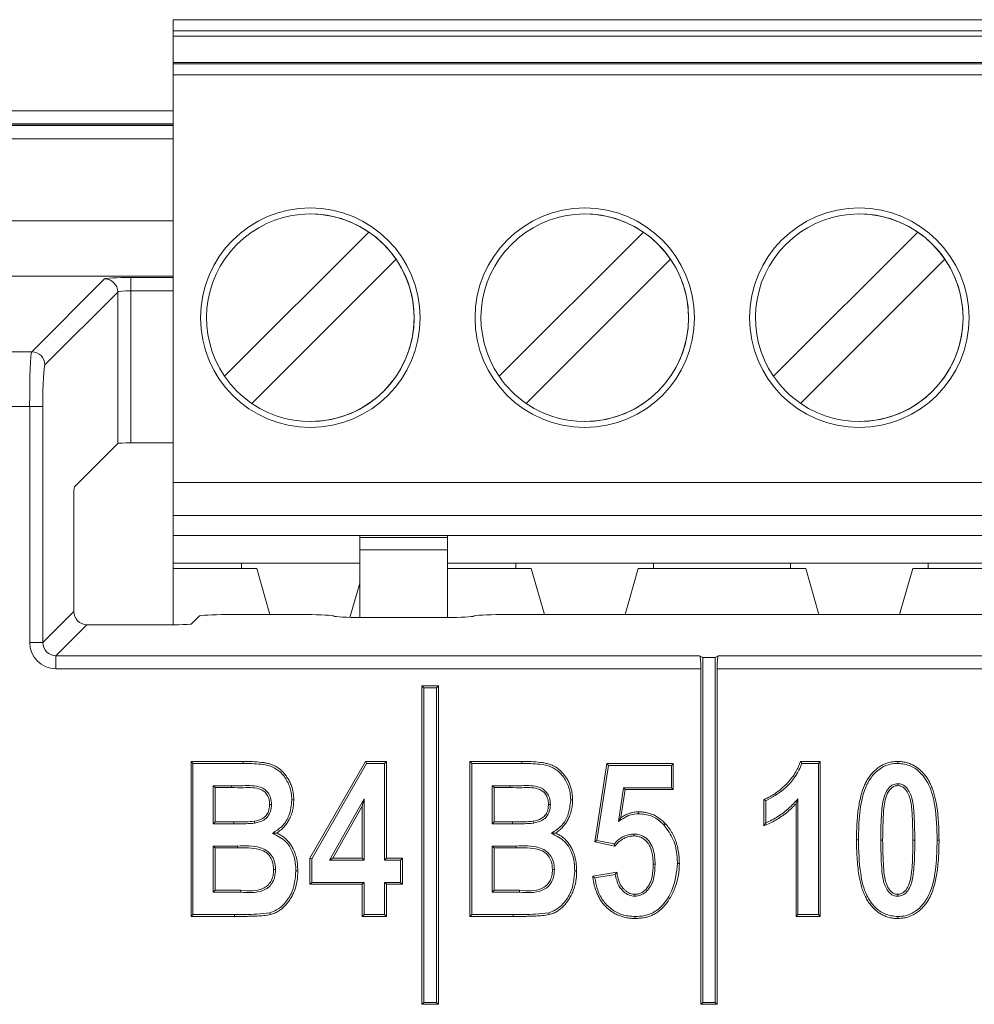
# Model space of a CAD drawing. Header units: millimetres. Extents: x 0 to 2100, y 0 to 1485.
# Tile 36 of 65: x 523 to 540, y 1299 to 1317. Entities that reach past the tile are written whole.
import ezdxf

# ---------------------------------------------------------------- set-up
doc = ezdxf.new("R2010")
doc.units = ezdxf.units.MM
doc.header["$LTSCALE"] = 5

msp = doc.modelspace()

# ---------------------------------------------------------------- linework, layer by layer
at = {"color": 7, "linetype": 'Continuous', "lineweight": 15}
for p, q in [((525.592, 1317.082), (575.592, 1317.082)), ((525.592, 1316.882), (575.592, 1316.882)), ((525.592, 1316.882), (525.592, 1316.782)), ((575.592, 1316.782), (525.592, 1316.782)), ((525.592, 1316.302), (525.592, 1316.782)), ((525.592, 1316.302), (575.592, 1316.302)), ((525.592, 1316.302), (525.592, 1316.278)), ((575.592, 1316.278), (525.592, 1316.278)), ((575.592, 1316.078), (525.592, 1316.078)), ((525.592, 1308.652), (525.592, 1316.078)), ((525.592, 1315.183), (516.218, 1315.183)), ((528.092, 1313.544), (528.092, 1313.544)), ((533.092, 1313.544), (533.092, 1313.544)), ((538.092, 1313.544), (538.092, 1313.544)), ((526.53, 1310.585), (529.159, 1313.214)), ((526.53, 1310.585), (529.159, 1313.214)), ((529.159, 1313.214), (529.159, 1313.214)), ((531.53, 1310.585), (534.159, 1313.214)), ((531.53, 1310.585), (534.159, 1313.214)), ((534.159, 1313.214), (534.159, 1313.214)), ((536.53, 1310.585), (539.159, 1313.214)), ((536.53, 1310.585), (539.159, 1313.214)), ((539.159, 1313.214), (539.159, 1313.214)), ((529.654, 1312.719), (527.025, 1310.091)), ((529.654, 1312.719), (529.654, 1312.719)), ((534.654, 1312.719), (532.025, 1310.091)), ((534.654, 1312.719), (534.654, 1312.719)), ((539.654, 1312.719), (537.025, 1310.091)), ((539.654, 1312.719), (539.654, 1312.719)), ((523.016, 1311.033), (524.344, 1312.36)), ((524.823, 1312.384), (524.823, 1312.144)), ((524.583, 1312.12), (523.256, 1310.793)), ((524.583, 1309.36), (524.583, 1312.12)), ((524.823, 1312.144), (524.823, 1309.372)), ((517.451, 1311.033), (523.016, 1311.033)), ((526.53, 1310.585), (526.53, 1310.585)), ((531.53, 1310.585), (531.53, 1310.585)), ((536.53, 1310.585), (536.53, 1310.585)), ((522.979, 1310.034), (517.46, 1310.034)), ((522.979, 1305.735), (522.979, 1310.034)), ((522.979, 1310.034), (523.218, 1310.034)), ((523.218, 1310.034), (523.218, 1305.735)), ((528.092, 1309.761), (528.092, 1309.761)), ((533.092, 1309.761), (533.092, 1309.761)), ((538.092, 1309.761), (538.092, 1309.761)), ((523.795, 1308.572), (524.583, 1309.36)), ((525.592, 1309.372), (524.823, 1309.372)), ((525.592, 1308.652), (575.592, 1308.652)), ((523.783, 1306.299), (523.783, 1308.332)), ((575.592, 1308.052), (525.592, 1308.052)), ((525.592, 1308.052), (525.592, 1307.682)), ((528.992, 1307.682), (525.592, 1307.682)), ((525.592, 1307.682), (525.592, 1307.182)), ((528.992, 1307.682), (530.592, 1307.682)), ((528.992, 1307.65), (528.992, 1307.682)), ((528.992, 1307.65), (530.592, 1307.65)), ((528.992, 1307.65), (528.992, 1307.425)), ((530.592, 1307.682), (570.592, 1307.682)), ((530.592, 1307.682), (530.592, 1307.65)), ((530.592, 1307.425), (528.992, 1307.425)), ((528.992, 1306.191), (528.992, 1307.425)), ((530.592, 1306.191), (530.592, 1307.425)), ((530.592, 1307.369), (530.592, 1306.191)), ((526.837, 1307.182), (525.592, 1307.182)), ((525.592, 1307.082), (525.592, 1307.182)), ((525.592, 1307.082), (525.592, 1306.06)), ((527.117, 1307.082), (525.592, 1307.082)), ((528.992, 1307.182), (526.837, 1307.182)), ((526.837, 1307.082), (526.837, 1307.182)), ((527.356, 1306.243), (527.117, 1307.082)), ((527.117, 1307.082), (527.356, 1306.243)), ((527.117, 1307.082), (527.117, 1307.082)), ((531.837, 1307.182), (530.592, 1307.182)), ((530.592, 1307.082), (532.117, 1307.082)), ((534.347, 1307.182), (531.837, 1307.182)), ((531.837, 1307.182), (531.837, 1307.082)), ((532.117, 1307.082), (532.356, 1306.243)), ((532.117, 1307.082), (532.117, 1307.082)), ((532.117, 1307.082), (532.356, 1306.243)), ((533.828, 1306.243), (534.067, 1307.082)), ((534.067, 1307.082), (537.117, 1307.082)), ((534.347, 1307.182), (536.837, 1307.182)), ((534.347, 1307.082), (534.347, 1307.182)), ((539.347, 1307.182), (536.837, 1307.182)), ((536.837, 1307.182), (536.837, 1307.082)), ((537.117, 1307.082), (537.356, 1306.243)), ((537.117, 1307.082), (537.117, 1307.082)), ((537.117, 1307.082), (537.356, 1306.243)), ((538.828, 1306.243), (539.067, 1307.082)), ((539.067, 1307.082), (542.117, 1307.082)), ((539.347, 1307.182), (541.837, 1307.182)), ((539.347, 1307.082), (539.347, 1307.182)), ((528.814, 1306.193), (528.992, 1306.819)), ((523.218, 1305.735), (523.783, 1306.299)), ((526.07, 1306.218), (525.924, 1306.072)), ((526.57, 1306.243), (528.018, 1306.243)), ((528.518, 1306.218), (528.52, 1306.216)), ((529.02, 1306.191), (530.571, 1306.191)), ((531.07, 1306.216), (531.073, 1306.218)), ((531.572, 1306.243), (569.618, 1306.243)), ((524.023, 1306.06), (523.458, 1305.495)), ((525.684, 1306.06), (524.023, 1306.06)), ((522.979, 1305.735), (523.218, 1305.735)), ((523.458, 1305.495), (535.185, 1305.495)), ((523.458, 1305.255), (523.458, 1305.495)), ((535.185, 1305.495), (535.24, 1305.462)), ((535.24, 1305.462), (535.24, 1299.178)), ((535.24, 1305.462), (535.47, 1305.462)), ((535.525, 1305.495), (535.47, 1305.462)), ((535.47, 1299.178), (535.47, 1305.462)), ((535.525, 1305.495), (565.665, 1305.495)), ((535.205, 1305.255), (523.458, 1305.255)), ((535.205, 1305.255), (535.205, 1299.143)), ((535.505, 1299.143), (535.505, 1305.255)), ((565.685, 1305.255), (535.505, 1305.255)), ((530.16, 1304.908), (530.125, 1304.943)), ((530.125, 1304.943), (530.125, 1299.143)), ((530.425, 1304.943), (530.125, 1304.943)), ((530.16, 1304.908), (530.16, 1299.178)), ((530.39, 1304.908), (530.16, 1304.908)), ((530.39, 1304.908), (530.425, 1304.943)), ((530.39, 1299.178), (530.39, 1304.908)), ((530.425, 1299.143), (530.425, 1304.943)), ((525.954, 1303.533), (525.919, 1303.568)), ((525.919, 1300.743), (525.919, 1303.568)), ((525.919, 1303.568), (526.868, 1303.568)), ((525.954, 1303.533), (526.868, 1303.533)), ((525.954, 1300.778), (525.954, 1303.533)), ((526.868, 1303.533), (526.868, 1303.568)), ((528.084, 1301.805), (529.095, 1303.568)), ((528.119, 1301.796), (529.115, 1303.533)), ((529.115, 1303.533), (529.095, 1303.568)), ((529.095, 1303.568), (529.478, 1303.568)), ((529.115, 1303.533), (529.443, 1303.533)), ((529.443, 1303.533), (529.478, 1303.568)), ((529.443, 1303.533), (529.443, 1301.772)), ((529.478, 1303.568), (529.478, 1301.807)), ((531.034, 1303.533), (530.999, 1303.568)), ((530.999, 1300.743), (530.999, 1303.568)), ((530.999, 1303.568), (531.948, 1303.568)), ((531.034, 1303.533), (531.948, 1303.533)), ((531.034, 1300.778), (531.034, 1303.533)), ((531.948, 1303.533), (531.948, 1303.568)), ((533.274, 1302.101), (533.494, 1303.532)), ((533.313, 1302.128), (533.524, 1303.497)), ((533.524, 1303.497), (533.494, 1303.532)), ((533.494, 1303.532), (534.705, 1303.532)), ((533.524, 1303.497), (534.67, 1303.497)), ((534.67, 1303.497), (534.705, 1303.532)), ((534.67, 1303.497), (534.67, 1303.09)), ((534.705, 1303.532), (534.705, 1303.055)), ((537.02, 1303.568), (537.382, 1303.568)), ((537.045, 1303.533), (537.347, 1303.533)), ((537.347, 1303.533), (537.382, 1303.568)), ((537.347, 1303.533), (537.347, 1300.778)), ((537.382, 1303.568), (537.382, 1300.743)), ((526.654, 1303.126), (526.324, 1303.126)), ((526.324, 1303.126), (526.324, 1302.433)), ((526.324, 1303.126), (526.359, 1303.091)), ((531.734, 1303.126), (531.404, 1303.126)), ((531.404, 1303.126), (531.404, 1302.433)), ((531.404, 1303.126), (531.439, 1303.091)), ((538.794, 1303.163), (538.794, 1303.128)), ((526.359, 1303.091), (526.359, 1302.468)), ((526.655, 1303.091), (526.359, 1303.091)), ((531.439, 1303.091), (531.439, 1302.468)), ((531.735, 1303.091), (531.439, 1303.091)), ((533.798, 1303.09), (533.704, 1302.475)), ((533.828, 1303.055), (533.75, 1302.544)), ((534.67, 1303.09), (533.798, 1303.09)), ((533.798, 1303.09), (533.828, 1303.055)), ((534.705, 1303.055), (533.828, 1303.055)), ((534.67, 1303.09), (534.705, 1303.055)), ((527.385, 1302.786), (527.35, 1302.786)), ((529.073, 1302.889), (528.443, 1301.772)), ((529.038, 1302.756), (528.503, 1301.807)), ((529.073, 1302.889), (529.038, 1302.756)), ((529.038, 1301.807), (529.038, 1302.756)), ((529.073, 1301.772), (529.073, 1302.889)), ((532.465, 1302.786), (532.43, 1302.786)), ((536.354, 1302.394), (536.354, 1302.871)), ((536.389, 1302.447), (536.389, 1302.848)), ((536.976, 1302.885), (536.941, 1302.798)), ((536.941, 1300.743), (536.941, 1302.798)), ((536.976, 1300.778), (536.976, 1302.885)), ((526.324, 1302.433), (526.359, 1302.468)), ((526.324, 1302.433), (526.696, 1302.433)), ((526.359, 1302.468), (526.696, 1302.468)), ((526.696, 1302.433), (526.696, 1302.468)), ((527.077, 1302.442), (527.072, 1302.477)), ((531.404, 1302.433), (531.439, 1302.468)), ((531.404, 1302.433), (531.776, 1302.433)), ((531.439, 1302.468), (531.776, 1302.468)), ((531.776, 1302.433), (531.776, 1302.468)), ((532.157, 1302.442), (532.152, 1302.477)), ((533.704, 1302.475), (533.75, 1302.544)), ((527.401, 1302.26), (527.475, 1302.264)), ((532.481, 1302.26), (532.555, 1302.264)), ((533.987, 1302.246), (533.988, 1302.211)), ((533.313, 1302.128), (533.274, 1302.101)), ((533.64, 1302.027), (533.274, 1302.101)), ((533.627, 1302.066), (533.313, 1302.128)), ((538.484, 1302.136), (538.519, 1302.136)), ((539.104, 1302.136), (539.069, 1302.136)), ((539.511, 1302.136), (539.546, 1302.136)), ((526.765, 1302.026), (526.324, 1302.026)), ((526.324, 1302.026), (526.324, 1301.185)), ((526.324, 1302.026), (526.359, 1301.991)), ((526.359, 1301.991), (526.359, 1301.22)), ((526.765, 1301.991), (526.359, 1301.991)), ((526.765, 1302.026), (526.765, 1301.991)), ((531.845, 1302.026), (531.404, 1302.026)), ((531.404, 1302.026), (531.404, 1301.185)), ((531.404, 1302.026), (531.439, 1301.991)), ((531.439, 1301.991), (531.439, 1301.22)), ((531.845, 1301.991), (531.439, 1301.991)), ((531.845, 1302.026), (531.845, 1301.991)), ((528.119, 1301.796), (528.084, 1301.805)), ((528.084, 1301.33), (528.084, 1301.805)), ((528.119, 1301.365), (528.119, 1301.796)), ((528.443, 1301.772), (528.503, 1301.807)), ((528.443, 1301.772), (529.073, 1301.772)), ((528.503, 1301.807), (529.038, 1301.807)), ((529.073, 1301.772), (529.038, 1301.807)), ((529.443, 1301.772), (529.478, 1301.807)), ((529.443, 1301.772), (529.736, 1301.772)), ((529.478, 1301.807), (529.771, 1301.807)), ((529.736, 1301.772), (529.771, 1301.807)), ((529.736, 1301.772), (529.736, 1301.365)), ((529.771, 1301.807), (529.771, 1301.33)), ((534.373, 1301.695), (534.338, 1301.695)), ((527.458, 1301.597), (527.423, 1301.597)), ((532.538, 1301.597), (532.503, 1301.597)), ((533.237, 1301.477), (533.677, 1301.55)), ((533.276, 1301.448), (533.648, 1301.51)), ((528.119, 1301.365), (528.084, 1301.33)), ((529.038, 1301.33), (528.084, 1301.33)), ((529.073, 1301.365), (528.119, 1301.365)), ((529.073, 1301.365), (529.038, 1301.33)), ((529.038, 1300.743), (529.038, 1301.33)), ((529.073, 1300.778), (529.073, 1301.365)), ((529.443, 1301.365), (529.443, 1300.778)), ((529.443, 1301.365), (529.478, 1301.33)), ((529.736, 1301.365), (529.443, 1301.365)), ((529.478, 1301.33), (529.478, 1300.743)), ((529.771, 1301.33), (529.478, 1301.33)), ((529.736, 1301.365), (529.771, 1301.33)), ((526.324, 1301.185), (526.359, 1301.22)), ((526.324, 1301.185), (526.825, 1301.185)), ((526.359, 1301.22), (526.825, 1301.22)), ((526.825, 1301.185), (526.825, 1301.22)), ((531.404, 1301.185), (531.439, 1301.22)), ((531.404, 1301.185), (531.905, 1301.185)), ((531.439, 1301.22), (531.905, 1301.22)), ((531.905, 1301.185), (531.905, 1301.22)), ((534.003, 1301.112), (534.004, 1301.147)), ((538.794, 1301.112), (538.794, 1301.147)), ((525.954, 1300.778), (525.919, 1300.743)), ((526.709, 1300.778), (525.954, 1300.778)), ((526.709, 1300.778), (526.709, 1300.743)), ((529.073, 1300.778), (529.038, 1300.743)), ((529.443, 1300.778), (529.073, 1300.778)), ((529.443, 1300.778), (529.478, 1300.743)), ((531.034, 1300.778), (530.999, 1300.743)), ((531.789, 1300.778), (531.034, 1300.778)), ((531.789, 1300.778), (531.789, 1300.743)), ((536.976, 1300.778), (536.941, 1300.743)), ((537.347, 1300.778), (536.976, 1300.778)), ((537.347, 1300.778), (537.382, 1300.743)), ((526.709, 1300.743), (525.919, 1300.743)), ((529.478, 1300.743), (529.038, 1300.743)), ((531.789, 1300.743), (530.999, 1300.743)), ((537.382, 1300.743), (536.941, 1300.743)), ((530.16, 1299.178), (530.125, 1299.143)), ((530.16, 1299.178), (530.39, 1299.178)), ((530.39, 1299.178), (530.425, 1299.143)), ((535.24, 1299.178), (535.205, 1299.143)), ((535.24, 1299.178), (535.47, 1299.178)), ((535.47, 1299.178), (535.505, 1299.143)), ((530.125, 1299.143), (530.425, 1299.143)), ((535.205, 1299.143), (535.505, 1299.143))]:
    msp.add_line(p, q, dxfattribs=at)
at = {"color": 8, "linetype": 'Continuous', "lineweight": 15}
for p, q in [((516.218, 1315.421), (525.592, 1315.421)), ((516.172, 1315.153), (525.592, 1315.153)), ((525.592, 1315.161), (516.18, 1315.161)), ((525.592, 1314.911), (516.172, 1314.911)), ((509.023, 1313.417), (525.592, 1313.417)), ((525.592, 1312.409), (509.039, 1312.409)), ((524.823, 1312.384), (525.592, 1312.384)), ((525.592, 1312.144), (524.823, 1312.144))]:
    msp.add_line(p, q, dxfattribs=at)
at = {"color": 7, "linetype": 'Continuous', "lineweight": 15, "flags": 128}
for points in [[(525.592, 1317.082), (525.592, 1317.079), (525.592, 1317.067), (525.592, 1317.049), (525.592, 1317.024), (525.592, 1316.994), (525.592, 1316.959), (525.592, 1316.921), (525.592, 1316.882)], [(525.592, 1316.278), (525.592, 1316.273), (525.592, 1316.26), (525.592, 1316.241), (525.592, 1316.216), (525.592, 1316.187), (525.592, 1316.153), (525.592, 1316.116), (525.592, 1316.078)], [(525.592, 1308.652), (525.592, 1308.535), (525.592, 1308.423), (525.592, 1308.319), (525.592, 1308.228), (525.592, 1308.154), (525.592, 1308.098), (525.592, 1308.064), (525.592, 1308.052)], [(530.592, 1307.369), (530.592, 1307.43), (530.592, 1307.488), (530.592, 1307.542), (530.592, 1307.59), (530.592, 1307.629), (530.592, 1307.658), (530.592, 1307.676), (530.592, 1307.682)], [(530.592, 1307.425), (530.592, 1307.465), (530.592, 1307.503), (530.592, 1307.539), (530.592, 1307.57), (530.592, 1307.598), (530.592, 1307.621), (530.592, 1307.638), (530.592, 1307.65)], [(538.793, 1303.533), (538.793, 1303.544), (538.793, 1303.554), (538.793, 1303.568)], [(526.654, 1303.126), (526.654, 1303.116), (526.654, 1303.105), (526.655, 1303.091)], [(531.734, 1303.126), (531.734, 1303.116), (531.734, 1303.105), (531.735, 1303.091)], [(527.755, 1302.868), (527.773, 1302.868), (527.79, 1302.868)], [(532.835, 1302.868), (532.853, 1302.868), (532.87, 1302.868)], [(536.389, 1302.848), (536.372, 1302.86), (536.354, 1302.871)], [(534.071, 1302.616), (534.071, 1302.631), (534.071, 1302.651)], [(534.535, 1302.411), (534.543, 1302.418), (534.551, 1302.425), (534.561, 1302.434)], [(538.077, 1302.142), (538.066, 1302.142), (538.056, 1302.142), (538.042, 1302.142)], [(534.78, 1301.706), (534.79, 1301.706), (534.801, 1301.706), (534.815, 1301.706)], [(527.829, 1301.572), (527.846, 1301.573), (527.864, 1301.573)], [(532.909, 1301.572), (532.926, 1301.573), (532.944, 1301.573)], [(527.355, 1300.812), (527.359, 1300.795), (527.364, 1300.778)], [(532.435, 1300.812), (532.439, 1300.795), (532.444, 1300.778)], [(534.012, 1300.741), (534.012, 1300.731), (534.012, 1300.72), (534.012, 1300.706)], [(538.795, 1300.741), (538.795, 1300.731), (538.795, 1300.72), (538.795, 1300.706)]]:
    msp.add_lwpolyline(points, dxfattribs=at)
at = {"color": 7, "linetype": 'Continuous', "lineweight": 15}
for centre in [(528.092, 1311.652), (533.092, 1311.652), (538.092, 1311.652)]:
    msp.add_circle(centre, 2, dxfattribs=at)
for centre, radius, start, end in [((528.092, 1311.652), 2, 90, 270), ((528.092, 1311.652), 1.891, 55.6634, 214.3366), ((528.092, 1311.652), 1.891, 270, 90), ((533.092, 1311.652), 2, 90, 180), ((533.092, 1311.652), 1.891, 55.6634, 214.3366), ((533.092, 1311.652), 1.891, 360, 90), ((538.092, 1311.652), 2, 90, 180), ((538.092, 1311.652), 1.891, 55.6634, 214.3366), ((538.092, 1311.652), 1.891, 270, 90), ((528.092, 1311.652), 1.891, 34.3366, 55.6634), ((533.092, 1311.652), 1.891, 34.3366, 55.6634), ((538.092, 1311.652), 1.891, 34.3366, 55.6634), ((528.092, 1311.652), 1.891, 235.6634, 34.3366), ((533.092, 1311.652), 1.891, 235.6634, 34.3366), ((538.092, 1311.652), 1.891, 235.6634, 34.3366), ((524.343, 1312.12), 0.24, 0.1836, 89.8164), ((533.092, 1311.652), 2, 180, 270), ((533.092, 1311.652), 1.891, 270, 360), ((538.092, 1311.652), 2, 180, 270), ((523.016, 1310.792), 0.24, 0.1836, 89.8164), ((528.092, 1311.652), 1.891, 214.3366, 235.6634), ((533.092, 1311.652), 1.891, 214.3366, 235.6634), ((538.092, 1311.652), 1.891, 214.3366, 235.6634)]:
    msp.add_arc(centre, radius, start, end, dxfattribs=at)
for centre, major_axis, ratio, start_param, end_param in [((524.823, 1312.359), (0.48, 0), 0.052408, 1.570796, 3.089233), ((524.823, 1312.119), (0.24, 0), 0.104816, 1.570796, 3.089233), ((523.018, 1310.034), (0, 1), 0.03983, 0.05236, 1.570796), ((523.258, 1310.034), (0, 0.76), 0.052408, 0.05236, 1.570796), ((524.823, 1309.359), (0.24, 0), 0.052408, 1.570796, 3.089233), ((523.795, 1308.332), (0, 0.24), 0.052408, 0.05236, 1.570796), ((524.023, 1306.3), (0.17, 0.17), 0.997265, 2.357564, 3.925621), ((526.57, 1306.217), (0.5, 0), 0.052408, 1.570796, 3.089233), ((528.018, 1306.217), (0.5, 0), 0.052408, 0.05236, 1.570796), ((529.02, 1306.217), (0.5, 0), 0.052408, 3.193953, 4.712389), ((530.571, 1306.217), (0.5, 0), 0.052408, 4.712389, 6.230825), ((531.572, 1306.217), (0.5, 0), 0.052408, 1.570796, 3.089233), ((525.684, 1306.072), (0.24, 0), 0.052408, 4.712389, 6.230825), ((523.459, 1305.736), (0.34, 0.34), 0.997265, 2.357564, 3.925621), ((523.459, 1305.736), (0.171, 0.171), 0.991846, 2.357564, 3.925621), ((535.184, 1305.255), (0, 0.24), 0.087489, 4.712389, 6.230825), ((535.526, 1305.255), (0, 0.24), 0.087489, 0.05236, 1.570796)]:
    msp.add_ellipse(centre, major_axis=major_axis, ratio=ratio, start_param=start_param, end_param=end_param, dxfattribs=at)
for points, knots in [([(526.868, 1303.568), (526.924, 1303.568), (527.036, 1303.567), (527.171, 1303.555), (527.262, 1303.543), (527.31, 1303.533), (527.358, 1303.521), (527.422, 1303.5), (527.498, 1303.458), (527.566, 1303.403), (527.614, 1303.353), (527.645, 1303.313), (527.675, 1303.271), (527.709, 1303.215), (527.736, 1303.156), (527.754, 1303.107), (527.769, 1303.057), (527.786, 1302.977), (527.788, 1302.909), (527.79, 1302.868)], [0, 0, 0, 0, 0.125664, 0.251683, 0.306223, 0.333576, 0.360791, 0.416804, 0.48551, 0.556387, 0.613326, 0.642061, 0.670257, 0.730176, 0.788205, 0.817474, 0.846262, 0.907417, 1, 1, 1, 1]), ([(526.868, 1303.533), (526.975, 1303.531), (527.152, 1303.527), (527.388, 1303.488), (527.559, 1303.375), (527.683, 1303.209), (527.748, 1303.028), (527.753, 1302.911), (527.755, 1302.868)], [0, 0, 0, 0, 0.251866, 0.419296, 0.554921, 0.724745, 0.898675, 1, 1, 1, 1]), ([(531.948, 1303.568), (532.004, 1303.568), (532.116, 1303.567), (532.251, 1303.555), (532.342, 1303.543), (532.39, 1303.533), (532.438, 1303.521), (532.502, 1303.5), (532.578, 1303.458), (532.646, 1303.403), (532.694, 1303.353), (532.725, 1303.313), (532.755, 1303.271), (532.789, 1303.215), (532.816, 1303.156), (532.834, 1303.107), (532.849, 1303.057), (532.866, 1302.977), (532.868, 1302.909), (532.87, 1302.868)], [0, 0, 0, 0, 0.125664, 0.251683, 0.306223, 0.333576, 0.360791, 0.416804, 0.48551, 0.556387, 0.613326, 0.642061, 0.670257, 0.730176, 0.788205, 0.817474, 0.846262, 0.907417, 1, 1, 1, 1]), ([(531.948, 1303.533), (532.055, 1303.531), (532.232, 1303.527), (532.468, 1303.488), (532.639, 1303.375), (532.763, 1303.209), (532.828, 1303.028), (532.833, 1302.911), (532.835, 1302.868)], [0, 0, 0, 0, 0.251866, 0.419296, 0.554921, 0.724745, 0.898675, 1, 1, 1, 1]), ([(536.354, 1302.871), (536.395, 1302.89), (536.457, 1302.917), (536.533, 1302.965), (536.608, 1303.017), (536.694, 1303.087), (536.773, 1303.162), (536.828, 1303.224), (536.881, 1303.29), (536.935, 1303.372), (536.986, 1303.471), (537.008, 1303.536), (537.02, 1303.568)], [0, 0, 0, 0, 0.135443, 0.203722, 0.271157, 0.41281, 0.537716, 0.600536, 0.662773, 0.793291, 0.896064, 1, 1, 1, 1]), ([(536.389, 1302.848), (536.503, 1302.914), (536.746, 1303.054), (536.959, 1303.314), (537.029, 1303.492), (537.045, 1303.533)], [0, 0, 0, 0, 0.407005, 0.86362, 1, 1, 1, 1]), ([(537.045, 1303.533), (537.041, 1303.539), (537.032, 1303.551), (537.024, 1303.562), (537.02, 1303.568)], [0, 0, 0, 0, 0.5, 1, 1, 1, 1]), ([(538.042, 1302.142), (538.043, 1302.195), (538.044, 1302.276), (538.048, 1302.383), (538.053, 1302.49), (538.063, 1302.612), (538.082, 1302.749), (538.105, 1302.874), (538.136, 1302.998), (538.174, 1303.106), (538.21, 1303.183), (538.238, 1303.231), (538.268, 1303.278), (538.309, 1303.334), (538.357, 1303.386), (538.398, 1303.423), (538.442, 1303.459), (538.504, 1303.5), (538.589, 1303.538), (538.669, 1303.558), (538.738, 1303.566), (538.774, 1303.568), (538.793, 1303.568)], [0, 0, 0, 0, 0.08929, 0.133949, 0.17859, 0.268174, 0.338527, 0.408887, 0.479267, 0.552373, 0.598336, 0.621446, 0.644325, 0.691965, 0.73795, 0.761131, 0.783974, 0.83266, 0.884814, 0.93846, 0.969138, 1, 1, 1, 1]), ([(538.077, 1302.142), (538.081, 1302.302), (538.089, 1302.624), (538.16, 1303.024), (538.315, 1303.302), (538.474, 1303.452), (538.644, 1303.524), (538.748, 1303.531), (538.793, 1303.533)], [0, 0, 0, 0, 0.27715, 0.555882, 0.688028, 0.820814, 0.923531, 1, 1, 1, 1]), ([(538.793, 1303.568), (538.82, 1303.567), (538.874, 1303.565), (538.954, 1303.55), (539.03, 1303.524), (539.1, 1303.489), (539.163, 1303.446), (539.225, 1303.393), (539.283, 1303.329), (539.336, 1303.256), (539.383, 1303.174), (539.422, 1303.085), (539.453, 1302.99), (539.479, 1302.892), (539.503, 1302.771), (539.523, 1302.629), (539.537, 1302.466), (539.544, 1302.302), (539.545, 1302.192), (539.546, 1302.136)], [0, 0, 0, 0, 0.044471, 0.089653, 0.1358, 0.177223, 0.218632, 0.262799, 0.31205, 0.361291, 0.413089, 0.468101, 0.523085, 0.57805, 0.636771, 0.727053, 0.817318, 0.907567, 1, 1, 1, 1]), ([(538.793, 1303.533), (538.875, 1303.524), (539.03, 1303.507), (539.226, 1303.357), (539.394, 1303.113), (539.497, 1302.688), (539.506, 1302.345), (539.511, 1302.136)], [0, 0, 0, 0, 0.139978, 0.261627, 0.410418, 0.641368, 1, 1, 1, 1]), ([(527.385, 1302.786), (527.382, 1302.827), (527.377, 1302.902), (527.325, 1303), (527.251, 1303.073), (527.08, 1303.139), (526.875, 1303.123), (526.709, 1303.125), (526.654, 1303.126)], [0, 0, 0, 0, 0.13166, 0.241011, 0.350233, 0.46137, 0.821767, 1, 1, 1, 1]), ([(532.465, 1302.786), (532.462, 1302.827), (532.457, 1302.902), (532.405, 1303), (532.331, 1303.073), (532.16, 1303.139), (531.955, 1303.123), (531.789, 1303.125), (531.734, 1303.126)], [0, 0, 0, 0, 0.13166, 0.2410108, 0.3502326, 0.4613695, 0.8217671, 1, 1, 1, 1]), ([(538.794, 1303.163), (538.764, 1303.159), (538.707, 1303.152), (538.63, 1303.091), (538.561, 1302.985), (538.506, 1302.776), (538.488, 1302.485), (538.485, 1302.253), (538.484, 1302.136)], [0, 0, 0, 0, 0.078002, 0.144262, 0.247756, 0.398668, 0.697926, 1, 1, 1, 1]), ([(538.794, 1303.128), (538.773, 1303.126), (538.73, 1303.121), (538.667, 1303.078), (538.606, 1302.995), (538.545, 1302.817), (538.525, 1302.52), (538.521, 1302.276), (538.519, 1302.136)], [0, 0, 0, 0, 0.057782, 0.116094, 0.198315, 0.335171, 0.620912, 1, 1, 1, 1]), ([(539.104, 1302.136), (539.102, 1302.307), (539.098, 1302.568), (539.068, 1302.869), (539.006, 1303.024), (538.945, 1303.107), (538.872, 1303.153), (538.822, 1303.162), (538.797, 1303.163), (538.794, 1303.163)], [0, 0, 0, 0, 0.4429991, 0.6743738, 0.7737467, 0.8736281, 0.9332672, 0.9930752, 1, 1, 1, 1]), ([(539.069, 1302.136), (539.067, 1302.301), (539.064, 1302.553), (539.036, 1302.841), (538.984, 1302.99), (538.932, 1303.069), (538.867, 1303.116), (538.822, 1303.127), (538.798, 1303.128), (538.794, 1303.128)], [0, 0, 0, 0, 0.449026, 0.682145, 0.779315, 0.876887, 0.933661, 0.99062, 1, 1, 1, 1]), ([(527.35, 1302.786), (527.348, 1302.822), (527.344, 1302.888), (527.3, 1302.975), (527.235, 1303.04), (527.092, 1303.099), (526.892, 1303.087), (526.728, 1303.09), (526.655, 1303.091)], [0, 0, 0, 0, 0.1232964, 0.2254132, 0.3273574, 0.4329075, 0.7463927, 1, 1, 1, 1]), ([(532.43, 1302.786), (532.428, 1302.822), (532.424, 1302.888), (532.38, 1302.975), (532.315, 1303.04), (532.172, 1303.099), (531.972, 1303.087), (531.808, 1303.09), (531.735, 1303.091)], [0, 0, 0, 0, 0.123296, 0.225413, 0.327357, 0.432908, 0.746393, 1, 1, 1, 1]), ([(527.072, 1302.477), (527.123, 1302.489), (527.204, 1302.507), (527.291, 1302.581), (527.339, 1302.666), (527.348, 1302.739), (527.35, 1302.781), (527.35, 1302.786)], [0, 0, 0, 0, 0.33871, 0.5319943, 0.7258934, 0.9664036, 1, 1, 1, 1]), ([(527.077, 1302.442), (527.135, 1302.456), (527.226, 1302.477), (527.321, 1302.563), (527.376, 1302.662), (527.382, 1302.741), (527.385, 1302.786)], [0, 0, 0, 0, 0.345131, 0.541118, 0.737486, 1, 1, 1, 1]), ([(527.755, 1302.868), (527.745, 1302.77), (527.728, 1302.602), (527.601, 1302.392), (527.477, 1302.306), (527.409, 1302.265), (527.401, 1302.26)], [0, 0, 0, 0, 0.39558, 0.677624, 0.961391, 1, 1, 1, 1]), ([(527.79, 1302.868), (527.789, 1302.834), (527.786, 1302.783), (527.777, 1302.715), (527.762, 1302.647), (527.737, 1302.574), (527.706, 1302.509), (527.682, 1302.467), (527.654, 1302.426), (527.613, 1302.373), (527.552, 1302.312), (527.501, 1302.28), (527.475, 1302.264)], [0, 0, 0, 0, 0.142994, 0.214843, 0.286388, 0.436777, 0.538413, 0.589567, 0.640094, 0.746262, 0.871321, 1, 1, 1, 1]), ([(532.152, 1302.477), (532.203, 1302.489), (532.284, 1302.507), (532.371, 1302.581), (532.419, 1302.666), (532.428, 1302.739), (532.43, 1302.781), (532.43, 1302.786)], [0, 0, 0, 0, 0.33871, 0.5319943, 0.7258934, 0.9664036, 1, 1, 1, 1]), ([(532.157, 1302.442), (532.215, 1302.456), (532.306, 1302.477), (532.401, 1302.563), (532.456, 1302.662), (532.462, 1302.741), (532.465, 1302.786)], [0, 0, 0, 0, 0.345131, 0.541118, 0.737486, 1, 1, 1, 1]), ([(532.835, 1302.868), (532.825, 1302.77), (532.808, 1302.602), (532.681, 1302.392), (532.557, 1302.306), (532.489, 1302.265), (532.481, 1302.26)], [0, 0, 0, 0, 0.3955797, 0.677624, 0.961391, 1, 1, 1, 1]), ([(532.87, 1302.868), (532.869, 1302.834), (532.866, 1302.783), (532.857, 1302.715), (532.842, 1302.647), (532.817, 1302.574), (532.786, 1302.509), (532.762, 1302.467), (532.734, 1302.426), (532.693, 1302.373), (532.632, 1302.312), (532.581, 1302.28), (532.555, 1302.264)], [0, 0, 0, 0, 0.142994, 0.214843, 0.286388, 0.436777, 0.538413, 0.589567, 0.640094, 0.746262, 0.871321, 1, 1, 1, 1]), ([(536.941, 1302.798), (536.913, 1302.769), (536.857, 1302.711), (536.767, 1302.632), (536.672, 1302.561), (536.572, 1302.497), (536.466, 1302.44), (536.391, 1302.41), (536.354, 1302.394)], [0, 0, 0, 0, 0.167687, 0.336035, 0.499646, 0.664063, 0.831475, 1, 1, 1, 1]), ([(536.976, 1302.885), (536.921, 1302.827), (536.81, 1302.708), (536.614, 1302.556), (536.465, 1302.483), (536.389, 1302.447)], [0, 0, 0, 0, 0.326291, 0.658489, 1, 1, 1, 1]), ([(533.704, 1302.475), (533.728, 1302.49), (533.777, 1302.52), (533.85, 1302.564), (533.947, 1302.606), (534.023, 1302.612), (534.071, 1302.616)], [0, 0, 0, 0, 0.2165, 0.433118, 0.641229, 1, 1, 1, 1]), ([(533.75, 1302.544), (533.762, 1302.552), (533.787, 1302.567), (533.824, 1302.588), (533.863, 1302.607), (533.916, 1302.628), (533.985, 1302.646), (534.042, 1302.649), (534.071, 1302.651)], [0, 0, 0, 0, 0.126092, 0.252298, 0.378445, 0.505269, 0.749375, 1, 1, 1, 1]), ([(534.071, 1302.651), (534.097, 1302.65), (534.138, 1302.648), (534.191, 1302.641), (534.245, 1302.63), (534.31, 1302.611), (534.372, 1302.581), (534.418, 1302.554), (534.464, 1302.523), (534.505, 1302.49), (534.54, 1302.456), (534.554, 1302.441), (534.561, 1302.434)], [0, 0, 0, 0, 0.145544, 0.218712, 0.291377, 0.443454, 0.589118, 0.662853, 0.734693, 0.890721, 0.94534, 1, 1, 1, 1]), ([(534.071, 1302.616), (534.153, 1302.608), (534.312, 1302.592), (534.46, 1302.488), (534.524, 1302.422), (534.535, 1302.411)], [0, 0, 0, 0, 0.469228, 0.907923, 1, 1, 1, 1]), ([(526.696, 1302.468), (526.733, 1302.468), (526.806, 1302.468), (526.931, 1302.468), (527.02, 1302.474), (527.072, 1302.477)], [0, 0, 0, 0, 0.29208, 0.58416, 1, 1, 1, 1]), ([(526.696, 1302.433), (526.733, 1302.433), (526.806, 1302.433), (526.933, 1302.433), (527.023, 1302.439), (527.077, 1302.442)], [0, 0, 0, 0, 0.288113, 0.576227, 1, 1, 1, 1]), ([(531.776, 1302.468), (531.813, 1302.468), (531.886, 1302.468), (532.011, 1302.468), (532.1, 1302.474), (532.152, 1302.477)], [0, 0, 0, 0, 0.29208, 0.58416, 1, 1, 1, 1]), ([(531.776, 1302.433), (531.813, 1302.433), (531.886, 1302.433), (532.013, 1302.433), (532.103, 1302.439), (532.157, 1302.442)], [0, 0, 0, 0, 0.288113, 0.576227, 1, 1, 1, 1]), ([(534.535, 1302.411), (534.598, 1302.324), (534.725, 1302.151), (534.774, 1301.895), (534.779, 1301.748), (534.78, 1301.706)], [0, 0, 0, 0, 0.417768, 0.834903, 1, 1, 1, 1]), ([(534.561, 1302.434), (534.585, 1302.407), (534.621, 1302.365), (534.661, 1302.304), (534.699, 1302.24), (534.738, 1302.155), (534.768, 1302.067), (534.785, 1301.997), (534.799, 1301.924), (534.809, 1301.848), (534.813, 1301.768), (534.814, 1301.727), (534.815, 1301.706)], [0, 0, 0, 0, 0.138267, 0.207916, 0.276851, 0.422121, 0.559983, 0.629447, 0.69788, 0.84165, 0.920784, 1, 1, 1, 1]), ([(536.389, 1302.447), (536.383, 1302.438), (536.372, 1302.42), (536.36, 1302.403), (536.354, 1302.394)], [0, 0, 0, 0, 0.5, 1, 1, 1, 1]), ([(527.401, 1302.26), (527.49, 1302.216), (527.644, 1302.141), (527.772, 1301.931), (527.823, 1301.744), (527.827, 1301.623), (527.829, 1301.572)], [0, 0, 0, 0, 0.3359609, 0.5806488, 0.8240243, 1, 1, 1, 1]), ([(527.475, 1302.264), (527.498, 1302.253), (527.532, 1302.238), (527.576, 1302.212), (527.618, 1302.181), (527.665, 1302.139), (527.705, 1302.093), (527.733, 1302.055), (527.758, 1302.015), (527.793, 1301.952), (527.827, 1301.861), (527.85, 1301.761), (527.861, 1301.664), (527.863, 1301.603), (527.864, 1301.573)], [0, 0, 0, 0, 0.089798, 0.134932, 0.179925, 0.274531, 0.357336, 0.399086, 0.440155, 0.527126, 0.654406, 0.78421, 0.891796, 1, 1, 1, 1]), ([(532.481, 1302.26), (532.57, 1302.216), (532.724, 1302.141), (532.852, 1301.931), (532.903, 1301.744), (532.907, 1301.623), (532.909, 1301.572)], [0, 0, 0, 0, 0.335961, 0.580649, 0.824024, 1, 1, 1, 1]), ([(532.555, 1302.264), (532.578, 1302.253), (532.612, 1302.238), (532.656, 1302.212), (532.698, 1302.181), (532.745, 1302.139), (532.785, 1302.093), (532.813, 1302.055), (532.838, 1302.015), (532.873, 1301.952), (532.907, 1301.861), (532.93, 1301.761), (532.941, 1301.664), (532.943, 1301.603), (532.944, 1301.573)], [0, 0, 0, 0, 0.089798, 0.134932, 0.179925, 0.274531, 0.357336, 0.399086, 0.440155, 0.527126, 0.654406, 0.78421, 0.891796, 1, 1, 1, 1]), ([(533.987, 1302.246), (533.931, 1302.239), (533.823, 1302.226), (533.704, 1302.147), (533.648, 1302.087), (533.627, 1302.066)], [0, 0, 0, 0, 0.405311, 0.781683, 1, 1, 1, 1]), ([(534.373, 1301.695), (534.369, 1301.788), (534.363, 1301.927), (534.284, 1302.096), (534.188, 1302.194), (534.08, 1302.241), (534.012, 1302.244), (533.987, 1302.246)], [0, 0, 0, 0, 0.365615, 0.547296, 0.72993, 0.901776, 1, 1, 1, 1]), ([(527.458, 1301.597), (527.455, 1301.65), (527.448, 1301.744), (527.385, 1301.867), (527.295, 1301.954), (527.087, 1302.037), (526.905, 1302.031), (526.765, 1302.026)], [0, 0, 0, 0, 0.166636, 0.298124, 0.429732, 0.560355, 1, 1, 1, 1]), ([(532.538, 1301.597), (532.535, 1301.65), (532.528, 1301.744), (532.465, 1301.867), (532.375, 1301.954), (532.167, 1302.037), (531.985, 1302.031), (531.845, 1302.026)], [0, 0, 0, 0, 0.166636, 0.298124, 0.429732, 0.560355, 1, 1, 1, 1]), ([(533.627, 1302.066), (533.629, 1302.06), (533.633, 1302.048), (533.637, 1302.035), (533.64, 1302.027)], [0, 0, 0, 0, 0.411699, 1, 1, 1, 1]), ([(533.988, 1302.211), (533.969, 1302.21), (533.941, 1302.209), (533.905, 1302.202), (533.868, 1302.193), (533.819, 1302.174), (533.76, 1302.141), (533.71, 1302.101), (533.671, 1302.062), (533.65, 1302.039), (533.64, 1302.027)], [0, 0, 0, 0, 0.1357894, 0.2043506, 0.2720077, 0.4171951, 0.5911353, 0.7692332, 0.8844106, 1, 1, 1, 1]), ([(534.338, 1301.695), (534.337, 1301.724), (534.336, 1301.768), (534.331, 1301.827), (534.323, 1301.886), (534.308, 1301.95), (534.282, 1302.016), (534.252, 1302.07), (534.212, 1302.118), (534.166, 1302.158), (534.113, 1302.188), (534.053, 1302.207), (534.01, 1302.209), (533.988, 1302.211)], [0, 0, 0, 0, 0.125761, 0.18879, 0.251664, 0.380935, 0.467951, 0.556766, 0.643906, 0.733818, 0.816415, 0.902473, 1, 1, 1, 1]), ([(538.795, 1300.706), (538.768, 1300.707), (538.715, 1300.71), (538.634, 1300.724), (538.558, 1300.75), (538.488, 1300.785), (538.424, 1300.828), (538.362, 1300.882), (538.303, 1300.946), (538.249, 1301.02), (538.202, 1301.103), (538.163, 1301.195), (538.132, 1301.292), (538.106, 1301.393), (538.083, 1301.515), (538.064, 1301.657), (538.051, 1301.817), (538.043, 1301.979), (538.042, 1302.087), (538.042, 1302.142)], [0, 0, 0, 0, 0.0443528, 0.0893513, 0.1353491, 0.1768804, 0.2184006, 0.2626103, 0.3122659, 0.3619055, 0.4142031, 0.4705926, 0.526971, 0.5833154, 0.6434428, 0.7320806, 0.8206981, 0.909295, 1, 1, 1, 1]), ([(538.795, 1300.741), (538.713, 1300.75), (538.558, 1300.767), (538.36, 1300.917), (538.191, 1301.164), (538.091, 1301.592), (538.082, 1301.935), (538.077, 1302.142)], [0, 0, 0, 0, 0.139504, 0.261653, 0.410426, 0.645846, 1, 1, 1, 1]), ([(538.484, 1302.136), (538.487, 1301.966), (538.491, 1301.706), (538.52, 1301.405), (538.584, 1301.25), (538.645, 1301.167), (538.72, 1301.12), (538.769, 1301.114), (538.794, 1301.112)], [0, 0, 0, 0, 0.443201, 0.674693, 0.774878, 0.875437, 0.934491, 1, 1, 1, 1]), ([(538.519, 1302.136), (538.522, 1301.971), (538.526, 1301.721), (538.552, 1301.433), (538.606, 1301.284), (538.658, 1301.205), (538.722, 1301.158), (538.768, 1301.148), (538.791, 1301.147), (538.794, 1301.147)], [0, 0, 0, 0, 0.449176, 0.682404, 0.779579, 0.876964, 0.934745, 0.992855, 1, 1, 1, 1]), ([(538.794, 1301.112), (538.825, 1301.116), (538.886, 1301.123), (538.967, 1301.192), (539.047, 1301.323), (539.085, 1301.548), (539.102, 1301.831), (539.104, 1302.034), (539.104, 1302.136)], [0, 0, 0, 0, 0.078169, 0.15698, 0.263485, 0.473018, 0.735899, 1, 1, 1, 1]), ([(538.794, 1301.147), (538.816, 1301.149), (538.86, 1301.154), (538.925, 1301.199), (538.987, 1301.286), (539.048, 1301.483), (539.065, 1301.775), (539.068, 1302.015), (539.069, 1302.136)], [0, 0, 0, 0, 0.058796, 0.118052, 0.208441, 0.346329, 0.671161, 1, 1, 1, 1]), ([(539.511, 1302.136), (539.507, 1301.976), (539.499, 1301.654), (539.429, 1301.254), (539.275, 1300.975), (539.117, 1300.824), (538.946, 1300.751), (538.841, 1300.744), (538.795, 1300.741)], [0, 0, 0, 0, 0.276638, 0.554826, 0.686942, 0.81969, 0.922353, 1, 1, 1, 1]), ([(539.546, 1302.136), (539.546, 1302.083), (539.544, 1302.002), (539.541, 1301.895), (539.535, 1301.788), (539.525, 1301.666), (539.507, 1301.529), (539.484, 1301.404), (539.453, 1301.28), (539.416, 1301.172), (539.379, 1301.095), (539.352, 1301.047), (539.322, 1300.999), (539.28, 1300.942), (539.233, 1300.89), (539.192, 1300.853), (539.148, 1300.817), (539.085, 1300.776), (539, 1300.738), (538.921, 1300.717), (538.851, 1300.709), (538.814, 1300.707), (538.795, 1300.706)], [0, 0, 0, 0, 0.089121, 0.133695, 0.178253, 0.267662, 0.33787, 0.408085, 0.478318, 0.55122, 0.597286, 0.620447, 0.643378, 0.691128, 0.737217, 0.76045, 0.783344, 0.832145, 0.884187, 0.937718, 0.968761, 1, 1, 1, 1]), ([(527.423, 1301.597), (527.42, 1301.65), (527.413, 1301.74), (527.351, 1301.853), (527.267, 1301.93), (527.07, 1302), (526.899, 1301.995), (526.765, 1301.991)], [0, 0, 0, 0, 0.177133, 0.302299, 0.427474, 0.553078, 1, 1, 1, 1]), ([(532.503, 1301.597), (532.5, 1301.65), (532.493, 1301.74), (532.431, 1301.853), (532.347, 1301.93), (532.15, 1302), (531.979, 1301.995), (531.845, 1301.991)], [0, 0, 0, 0, 0.177133, 0.302299, 0.427474, 0.553078, 1, 1, 1, 1]), ([(534.003, 1301.112), (534.039, 1301.115), (534.112, 1301.123), (534.215, 1301.191), (534.306, 1301.305), (534.366, 1301.482), (534.37, 1301.619), (534.373, 1301.695)], [0, 0, 0, 0, 0.138388, 0.28412, 0.467744, 0.703114, 1, 1, 1, 1]), ([(534.004, 1301.147), (534.021, 1301.148), (534.057, 1301.15), (534.106, 1301.166), (534.149, 1301.19), (534.191, 1301.223), (534.231, 1301.268), (534.271, 1301.329), (534.302, 1301.404), (534.324, 1301.494), (534.335, 1301.592), (534.337, 1301.66), (534.338, 1301.695)], [0, 0, 0, 0, 0.073803, 0.150196, 0.21488, 0.281182, 0.372589, 0.466575, 0.587442, 0.711675, 0.85524, 1, 1, 1, 1]), ([(534.78, 1301.706), (534.763, 1301.551), (534.733, 1301.29), (534.566, 1300.997), (534.383, 1300.826), (534.195, 1300.751), (534.068, 1300.744), (534.012, 1300.741)], [0, 0, 0, 0, 0.336732, 0.568731, 0.72257, 0.876726, 1, 1, 1, 1]), ([(534.815, 1301.706), (534.814, 1301.667), (534.811, 1301.588), (534.795, 1301.472), (534.767, 1301.355), (534.728, 1301.243), (534.687, 1301.156), (534.652, 1301.092), (534.614, 1301.028), (534.568, 1300.963), (534.518, 1300.907), (534.483, 1300.874), (534.445, 1300.841), (534.394, 1300.806), (534.328, 1300.77), (534.259, 1300.743), (534.183, 1300.721), (534.099, 1300.71), (534.041, 1300.708), (534.012, 1300.706)], [0, 0, 0, 0, 0.082017, 0.164117, 0.2462, 0.334699, 0.410902, 0.449169, 0.487118, 0.565874, 0.617042, 0.642802, 0.668253, 0.721881, 0.773077, 0.824262, 0.87814, 0.938772, 1, 1, 1, 1]), ([(526.825, 1301.185), (526.963, 1301.176), (527.137, 1301.166), (527.323, 1301.262), (527.397, 1301.346), (527.45, 1301.46), (527.455, 1301.549), (527.458, 1301.597)], [0, 0, 0, 0, 0.457541, 0.578928, 0.699343, 0.83546, 1, 1, 1, 1]), ([(526.825, 1301.22), (526.964, 1301.209), (527.138, 1301.196), (527.314, 1301.301), (527.378, 1301.383), (527.418, 1301.485), (527.422, 1301.56), (527.423, 1301.597)], [0, 0, 0, 0, 0.488244, 0.608975, 0.728663, 0.86471, 1, 1, 1, 1]), ([(527.829, 1301.572), (527.817, 1301.439), (527.797, 1301.222), (527.64, 1300.989), (527.497, 1300.861), (527.397, 1300.826), (527.355, 1300.812)], [0, 0, 0, 0, 0.411946, 0.669354, 0.862939, 1, 1, 1, 1]), ([(527.864, 1301.573), (527.863, 1301.535), (527.861, 1301.477), (527.852, 1301.402), (527.839, 1301.325), (527.814, 1301.239), (527.782, 1301.161), (527.754, 1301.107), (527.723, 1301.054), (527.682, 1300.996), (527.637, 1300.947), (527.604, 1300.913), (527.569, 1300.882), (527.518, 1300.843), (527.446, 1300.803), (527.391, 1300.787), (527.364, 1300.778)], [0, 0, 0, 0, 0.11333, 0.170277, 0.226835, 0.344827, 0.434532, 0.479756, 0.524305, 0.618714, 0.688334, 0.723292, 0.758005, 0.830243, 0.913955, 1, 1, 1, 1]), ([(531.905, 1301.185), (532.043, 1301.176), (532.217, 1301.166), (532.403, 1301.262), (532.477, 1301.346), (532.53, 1301.46), (532.535, 1301.549), (532.538, 1301.597)], [0, 0, 0, 0, 0.457541, 0.578928, 0.699343, 0.83546, 1, 1, 1, 1]), ([(531.905, 1301.22), (532.044, 1301.209), (532.218, 1301.196), (532.394, 1301.301), (532.458, 1301.383), (532.498, 1301.485), (532.502, 1301.56), (532.503, 1301.597)], [0, 0, 0, 0, 0.488244, 0.608975, 0.728663, 0.86471, 1, 1, 1, 1]), ([(532.909, 1301.572), (532.897, 1301.439), (532.877, 1301.222), (532.72, 1300.989), (532.577, 1300.861), (532.477, 1300.826), (532.435, 1300.812)], [0, 0, 0, 0, 0.411946, 0.669354, 0.862939, 1, 1, 1, 1]), ([(532.944, 1301.573), (532.943, 1301.535), (532.941, 1301.477), (532.932, 1301.402), (532.919, 1301.325), (532.894, 1301.239), (532.862, 1301.161), (532.834, 1301.107), (532.803, 1301.054), (532.762, 1300.996), (532.717, 1300.947), (532.684, 1300.913), (532.649, 1300.882), (532.598, 1300.843), (532.526, 1300.803), (532.471, 1300.787), (532.444, 1300.778)], [0, 0, 0, 0, 0.11333, 0.170277, 0.226835, 0.344827, 0.434532, 0.479756, 0.524305, 0.618714, 0.688334, 0.723292, 0.758005, 0.830243, 0.913955, 1, 1, 1, 1]), ([(533.648, 1301.51), (533.652, 1301.517), (533.662, 1301.53), (533.672, 1301.544), (533.677, 1301.55)], [0, 0, 0, 0, 0.5, 1, 1, 1, 1]), ([(533.648, 1301.51), (533.663, 1301.438), (533.689, 1301.32), (533.79, 1301.198), (533.891, 1301.126), (533.965, 1301.116), (534.003, 1301.112)], [0, 0, 0, 0, 0.373667, 0.617545, 0.8042, 1, 1, 1, 1]), ([(533.677, 1301.55), (533.68, 1301.527), (533.685, 1301.491), (533.695, 1301.445), (533.708, 1301.398), (533.729, 1301.345), (533.764, 1301.286), (533.803, 1301.24), (533.846, 1301.202), (533.889, 1301.173), (533.936, 1301.154), (533.975, 1301.149), (533.997, 1301.147), (534.004, 1301.147)], [0, 0, 0, 0, 0.125298, 0.18814, 0.250851, 0.381023, 0.492553, 0.606928, 0.700843, 0.796969, 0.880159, 0.967118, 1, 1, 1, 1]), ([(533.276, 1301.448), (533.27, 1301.453), (533.257, 1301.462), (533.244, 1301.472), (533.237, 1301.477)], [0, 0, 0, 0, 0.5, 1, 1, 1, 1]), ([(534.012, 1300.706), (533.985, 1300.707), (533.945, 1300.708), (533.892, 1300.714), (533.838, 1300.723), (533.773, 1300.739), (533.699, 1300.766), (533.628, 1300.801), (533.562, 1300.844), (533.511, 1300.886), (533.474, 1300.922), (533.438, 1300.961), (533.396, 1301.013), (533.361, 1301.07), (533.336, 1301.118), (533.313, 1301.168), (533.284, 1301.245), (533.255, 1301.353), (533.243, 1301.435), (533.237, 1301.477)], [0, 0, 0, 0, 0.066376, 0.099721, 0.132853, 0.201311, 0.265211, 0.329108, 0.396422, 0.46031, 0.492494, 0.524219, 0.591127, 0.657675, 0.69121, 0.724216, 0.793527, 0.896189, 1, 1, 1, 1]), ([(534.012, 1300.741), (533.93, 1300.748), (533.774, 1300.759), (533.566, 1300.872), (533.408, 1301.039), (533.314, 1301.24), (533.288, 1301.382), (533.276, 1301.448)], [0, 0, 0, 0, 0.216571, 0.41591, 0.614881, 0.822161, 1, 1, 1, 1]), ([(527.355, 1300.812), (527.275, 1300.802), (527.128, 1300.783), (526.912, 1300.78), (526.777, 1300.779), (526.709, 1300.778)], [0, 0, 0, 0, 0.373504, 0.686655, 1, 1, 1, 1]), ([(527.364, 1300.778), (527.324, 1300.771), (527.244, 1300.758), (527.129, 1300.752), (527.02, 1300.747), (526.916, 1300.745), (526.813, 1300.744), (526.744, 1300.743), (526.709, 1300.743)], [0, 0, 0, 0, 0.183743, 0.368852, 0.526564, 0.684324, 0.842157, 1, 1, 1, 1]), ([(532.435, 1300.812), (532.355, 1300.802), (532.208, 1300.783), (531.992, 1300.78), (531.857, 1300.779), (531.789, 1300.778)], [0, 0, 0, 0, 0.373504, 0.686655, 1, 1, 1, 1]), ([(532.444, 1300.778), (532.404, 1300.771), (532.324, 1300.758), (532.209, 1300.752), (532.1, 1300.747), (531.996, 1300.745), (531.893, 1300.744), (531.824, 1300.743), (531.789, 1300.743)], [0, 0, 0, 0, 0.183743, 0.368852, 0.526564, 0.684324, 0.842157, 1, 1, 1, 1])]:
    msp.add_open_spline(points, degree=3, knots=knots, dxfattribs=at)

doc.saveas('drawing.dxf')
